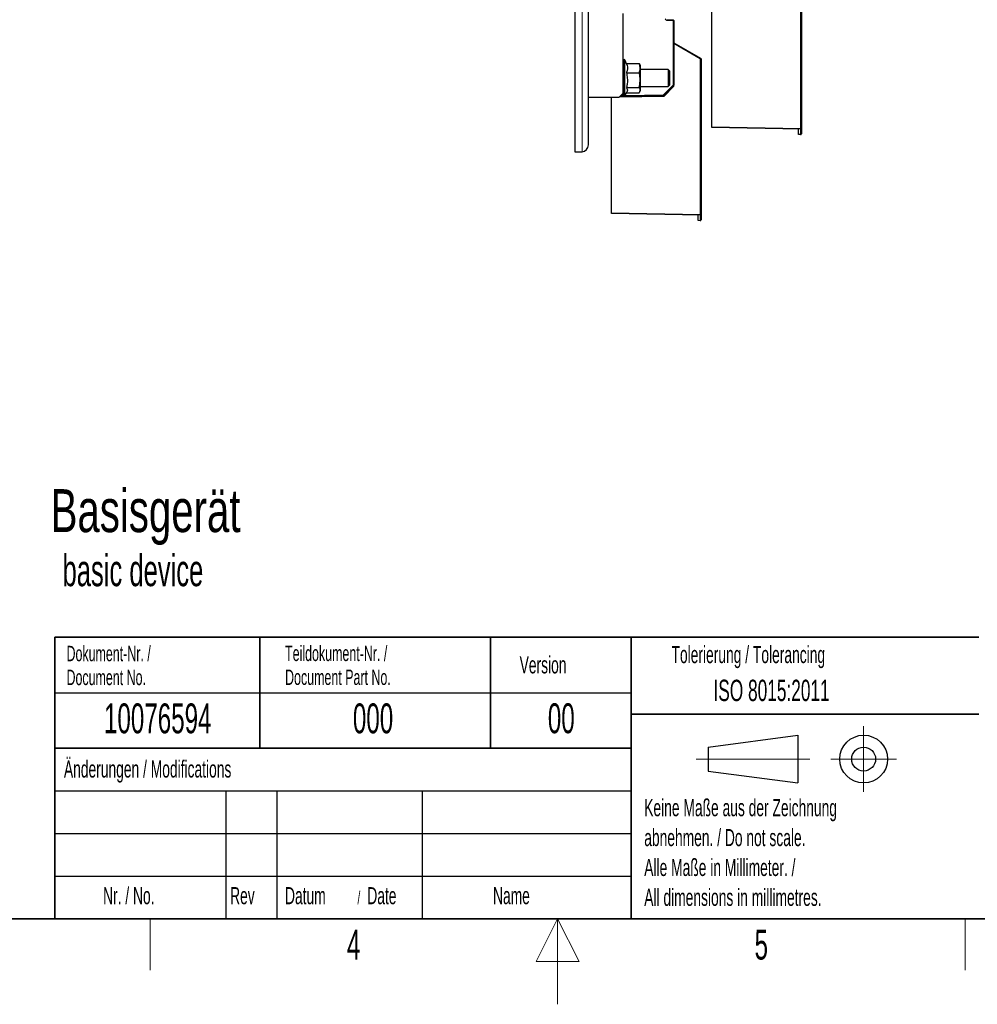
# Model space of a CAD drawing. Header units: millimetres. Extents: x 5 to 418, y 2 to 292.
# Tile 50 of 69: x 154 to 266, y 2 to 117. Entities that reach past the tile are written whole.
import ezdxf

# ---------------------------------------------------------------- set-up
doc = ezdxf.new("R2010")
doc.units = ezdxf.units.MM
doc.layers.add('SLD-0', color=7, linetype='Continuous')
doc.styles.add('SLDTEXTSTYLE0', font='TXT', dxfattribs={"width": 0.7})
doc.styles.add('SLDTEXTSTYLE1', font='TXT', dxfattribs={"width": 0.605})

msp = doc.modelspace()

# ---------------------------------------------------------------- linework, layer by layer
at = {"color": 7, "linetype": 'Continuous', "lineweight": 25}
for p, q in [((219.0245, 247.6726), (219.0245, 101.8392)), ((220.6078, 102.6726), (220.6078, 130.3182)), ((245.5411, 122.8242), (245.5411, 104.6021)), ((224.6911, 108.7392), (224.6911, 118.0726)), ((235.0411, 104.7839), (235.0411, 118.3458)), ((229.773, 117.3287), (230.5259, 117.3156)), ((230.6078, 117.2322), (230.6078, 109.6489)), ((230.6245, 115.9506), (230.6245, 114.6172)), ((230.6245, 114.6172), (233.7495, 112.813)), ((230.6245, 114.5218), (230.6245, 114.6172)), ((230.6245, 109.5339), (230.6245, 114.5218)), ((224.8047, 112.6559), (224.7745, 112.6559)), ((225.1178, 112.0984), (224.8802, 112.6078)), ((225.0605, 112.2), (226.565, 112.2)), ((226.565, 112.2), (226.6011, 112.0962)), ((226.6911, 111.9059), (226.6131, 112.101)), ((226.6911, 109.5979), (226.6911, 111.9059)), ((233.7911, 112.7408), (233.7911, 94.5187)), ((225.0605, 111.1103), (226.565, 111.1103)), ((229.9411, 111.4892), (226.6911, 111.4892)), ((230.1078, 111.3226), (229.9411, 111.4892)), ((229.9411, 111.4892), (229.9411, 110.9892)), ((229.9411, 110.9892), (229.9411, 109.4892)), ((230.1078, 111.3226), (230.1078, 110.9059)), ((230.1078, 110.9059), (230.1078, 109.6559)), ((226.6911, 109.0726), (226.6911, 109.5979)), ((230.5834, 109.5899), (229.465, 108.4715)), ((229.9411, 109.4892), (230.1078, 109.6559)), ((230.5947, 109.6041), (230.6245, 109.6035)), ((230.6245, 110.4642), (230.6078, 110.4639)), ((230.6078, 109.9892), (230.6245, 109.9892)), ((224.1911, 108.2392), (224.6911, 108.7392)), ((224.6911, 108.4059), (224.6911, 108.7392)), ((229.4075, 108.4471), (224.879, 108.368)), ((224.8802, 108.3707), (225.1178, 108.8801)), ((225.0605, 109.3995), (226.565, 109.3995)), ((225.0704, 108.7785), (226.565, 108.7785)), ((226.6131, 108.8775), (226.6911, 109.0726)), ((226.6911, 109.4892), (229.9411, 109.4892)), ((229.2911, 108.3672), (229.2911, 108.4451)), ((229.4578, 108.4651), (229.4578, 108.3701)), ((229.4608, 108.3702), (230.6245, 109.5339)), ((220.6078, 108.2392), (224.1911, 108.2392)), ((223.2911, 94.7006), (223.2911, 108.2392)), ((224.2308, 108.2789), (229.4608, 108.3702)), ((224.7019, 108.365), (224.31, 108.3581)), ((224.7745, 108.3226), (224.8047, 108.3226)), ((235.0411, 104.7006), (235.0411, 104.7839)), ((245.4564, 104.5188), (235.0411, 104.7006)), ((245.2078, 103.8974), (245.2078, 104.5231)), ((245.2078, 103.873), (245.2078, 103.8974)), ((245.4564, 103.8687), (245.2078, 103.873)), ((245.5411, 104.6021), (245.5411, 103.952)), ((219.0245, 101.8392), (219.7745, 101.8392)), ((219.7745, 101.8392), (219.8578, 101.8434)), ((219.8078, 101.8392), (219.7745, 101.8392)), ((219.8078, 101.8392), (219.8578, 101.8434)), ((223.2911, 94.6172), (223.2911, 94.7006)), ((233.7064, 94.4354), (223.2911, 94.6172)), ((233.4578, 93.8141), (233.4578, 94.4398)), ((233.4578, 93.7897), (233.4578, 93.8141)), ((233.7064, 93.7854), (233.4578, 93.7897)), ((233.7911, 94.5187), (233.7911, 93.8687))]:
    msp.add_line(p, q, dxfattribs=at)
at = {"color": 7, "linetype": 'Continuous', "lineweight": 18}
for p, q in [((219.8578, 101.8434), (219.8578, 247.6684)), ((245.4593, 104.6021), (245.4593, 122.8242)), ((229.7716, 117.2454), (229.773, 117.3287)), ((230.5245, 117.2322), (229.7716, 117.2454)), ((230.5245, 117.2322), (230.5259, 117.3156)), ((230.5245, 109.6489), (230.5245, 117.2322)), ((230.6078, 117.2322), (230.5245, 117.2322)), ((233.7093, 112.7408), (230.6245, 114.5218)), ((224.7745, 112.6559), (224.7745, 108.3226)), ((224.8047, 108.3226), (224.8047, 112.6559)), ((224.8802, 112.6078), (224.8802, 108.3707)), ((233.7093, 94.5187), (233.7093, 112.7408)), ((233.7911, 112.7408), (233.7093, 112.7408)), ((229.406, 108.5304), (230.5245, 109.6489)), ((230.5245, 109.6489), (230.5834, 109.5899)), ((230.6078, 109.6489), (230.5245, 109.6489)), ((224.3948, 108.4429), (224.6911, 108.4481)), ((224.9182, 108.4521), (229.406, 108.5304)), ((229.406, 108.5304), (229.4075, 108.4471)), ((229.406, 108.5304), (229.465, 108.4715)), ((235.0411, 104.7839), (245.4593, 104.6021)), ((245.2078, 103.8974), (245.4564, 103.8931)), ((245.4564, 103.8931), (245.4564, 104.5188)), ((245.4593, 104.6021), (245.5411, 104.6021)), ((223.2911, 94.7006), (233.7093, 94.5187)), ((233.4578, 93.8141), (233.7064, 93.8098)), ((233.7064, 93.8098), (233.7064, 94.4354)), ((233.7093, 94.5187), (233.7911, 94.5187))]:
    msp.add_line(p, q, dxfattribs=at)
for centre, radius, start, end in [((229.7745, 117.412), 0.1667, 180, 269), ((232.539, 113.4402), 1.3633, 329.13722, 332.609854), ((245.9545, 103.8809), 0.4983, 178.596895, 181.403105), ((244.2636, 104.6021), 1.1957, 356.002642, 359.998576), ((245.4678, 103.9671), 0.0749, 261.205432, 348.38327), ((234.2045, 93.7976), 0.4983, 178.596895, 181.403105), ((232.5136, 94.5188), 1.1957, 356.002642, 359.998576), ((233.7178, 93.8838), 0.0749, 261.205432, 348.38327)]:
    msp.add_arc(centre, radius, start, end, dxfattribs=at)
at = {"color": 7, "linetype": 'Continuous', "lineweight": 25}
for centre, radius, start, end in [((230.5245, 117.2322), 0.0833, 0, 89), ((230.2911, 115.9506), 0.3333, 0, 18.194872), ((224.7745, 112.5726), 0.0833, 90, 180), ((224.8047, 112.5726), 0.0833, 25, 90), ((233.7078, 112.7408), 0.0833, 0, 60), ((230.5245, 109.6489), 0.0833, 315, 0), ((229.406, 108.5304), 0.0833, 271, 315), ((224.7745, 108.4059), 0.0833, 180, 270), ((224.8047, 108.4059), 0.0833, 270, 335), ((245.4578, 104.6021), 0.0833, 269, 0), ((245.4578, 103.952), 0.0833, 269, 0), ((219.7745, 102.6726), 0.8333, 275.73917, 0), ((233.7078, 94.5187), 0.0833, 269, 0), ((233.7078, 93.8687), 0.0833, 269, 0)]:
    msp.add_arc(centre, radius, start, end, dxfattribs=at)
for points, knots in [([(225.0605, 112.2), (225.0859, 112.1248), (225.1516, 111.9301), (225.1855, 111.604), (225.1324, 111.3147), (225.0748, 111.1511), (225.0605, 111.1103)], [0, 0, 0, 0, 0.20973456, 0.54275704, 0.88600789, 1, 1, 1, 1]), ([(226.565, 111.1103), (226.5788, 111.1563), (226.6341, 111.3408), (226.6786, 111.6743), (226.6281, 111.9932), (226.5748, 112.1678), (226.565, 112.2)], [0, 0, 0, 0, 0.12803606, 0.51359861, 0.91031839, 1, 1, 1, 1]), ([(225.0605, 111.1103), (225.1011, 110.9067), (225.1835, 110.4934), (225.1673, 109.9122), (225.0921, 109.5513), (225.0605, 109.3995)], [0, 0, 0, 0, 0.35991924, 0.73073772, 1, 1, 1, 1]), ([(226.565, 109.3995), (226.6043, 109.6371), (226.6843, 110.1198), (226.6427, 110.6979), (226.5809, 111.0258), (226.565, 111.1103)], [0, 0, 0, 0, 0.41855574, 0.85016189, 1, 1, 1, 1]), ([(225.0605, 109.3995), (225.1004, 109.3256), (225.1815, 109.1757), (225.176, 108.9998), (225.1238, 108.9031), (225.1127, 108.8824)], [0, 0, 0, 0, 0.43290761, 0.87892473, 1, 1, 1, 1]), ([(226.565, 108.7785), (226.6043, 108.8647), (226.6843, 109.04), (226.6427, 109.2498), (226.5809, 109.3688), (226.565, 109.3995)], [0, 0, 0, 0, 0.41855574, 0.85016189, 1, 1, 1, 1])]:
    msp.add_open_spline(points, degree=3, knots=knots, dxfattribs=at)
at = {"layer": 'SLD-0', "lineweight": 35}
for p, q in [((158.1167, 45), (225.6167, 45)), ((158.1167, 45), (158.1167, 32)), ((182.1167, 45), (182.1167, 32)), ((209.1167, 45), (209.1167, 32)), ((225.6167, 45), (225.6167, 32)), ((225.6167, 45), (266.3305, 45)), ((225.6167, 45), (225.6167, 36)), ((225.6167, 36), (266.3305, 36)), ((225.6167, 36), (225.6167, 12)), ((158.1167, 32), (158.1167, 12)), ((158.1167, 32), (225.6167, 32)), ((225.6167, 32), (225.6167, 12)), ((26, 12), (408, 12)), ((158.1167, 12), (225.6167, 12)), ((225.6167, 12), (266.3305, 12))]:
    msp.add_line(p, q, dxfattribs=at)
at = {"layer": 'SLD-0'}
for p, q in [((158.1167, 38.5), (225.6167, 38.5)), ((158.1167, 27), (225.6167, 27)), ((178.1167, 27), (178.1167, 12)), ((184.1167, 27), (184.1167, 12)), ((201.1167, 27), (201.1167, 12)), ((158.1167, 22), (225.6167, 22)), ((158.1167, 17), (225.6167, 17))]:
    msp.add_line(p, q, dxfattribs=at)
at = {"layer": 'SLD-0', "lineweight": 25}
for p, q in [((234.6396, 32.1246), (245.1396, 33.5246)), ((245.1396, 33.5246), (245.1396, 27.9246)), ((158.1167, 32), (225.6167, 32)), ((234.6396, 32.1246), (234.6396, 29.3246)), ((234.6396, 29.3246), (245.1396, 27.9246))]:
    msp.add_line(p, q, dxfattribs=at)
at = {"layer": 'SLD-0', "lineweight": 18}
for p, q in [((252.8396, 34.5746), (252.8396, 26.8746)), ((233.2396, 30.7246), (246.5396, 30.7246)), ((248.9896, 30.7246), (256.6896, 30.7246)), ((169.25, 6), (169.25, 12)), ((217, 12), (214.5, 7)), ((217, 2), (217, 12)), ((219.5, 7), (217, 12)), ((264.75, 6), (264.75, 12)), ((214.5, 7), (219.5, 7))]:
    msp.add_line(p, q, dxfattribs=at)
at = {"layer": 'SLD-0', "lineweight": 25}
for radius in [2.8, 1.4]:
    msp.add_circle((252.8396, 30.7246), radius, dxfattribs=at)

# ---------------------------------------------------------------- texts
at = {"layer": 'SLD-0', "color": 7, "attachment_point": 1}
for s, insert, char_height, style in [('Basisgerät', (157.6143, 62.3393), 5.02708, 'SLDTEXTSTYLE0'), ('basic device', (159.0034, 54.6802), 3.704167, 'SLDTEXTSTYLE1')]:
    msp.add_mtext(s, dxfattribs=dict(at, insert=insert, char_height=char_height, style=style))
at = {"layer": 'SLD-0', "style": 'SLDTEXTSTYLE1'}
for s, insert, char_height, attachment_point in [('Dokument-Nr. /', (159.4707, 43.9891), 1.8, 1), ('Teildokument-Nr. /', (185.0721, 44.0073), 1.8, 1), ('Tolerierung / Tolerancing', (230.3366, 43.9666), 2, 1), ('Version', (212.5452, 42.7601), 2, 1), ('Document No.', (159.4707, 41.1891), 1.8, 1), ('Document Part No.', (185.0721, 41.2073), 1.8, 1), ('ISO 8015:2011', (235.2515, 40.0185), 2.5, 1), ('10076594', (170.1557, 37.243), 3.5, 2), ('000', (195.3767, 37.243), 3.5, 2), ('00', (217.424, 37.2527), 3.5, 2), ('Änderungen / Modifications', (159.1698, 30.5619), 2, 1), ('Keine Maße aus der Zeichnung', (227.1404, 26.0307), 2, 1), ('abnehmen. / Do not scale.', (227.1404, 22.5307), 2, 1), ('Alle Maße in Millimeter. /', (227.1404, 19.0307), 2, 1), ('Nr. / No.', (163.7532, 15.7244), 2, 1), ('Rev', (178.6351, 15.7244), 2, 1), ('Datum', (185.0629, 15.7244), 2, 1), ('/', (193.5459, 15.2243), 1.5, 1), ('Date', (194.7022, 15.7244), 2, 1), ('Name', (209.4275, 15.729), 2, 1), ('All dimensions in millimetres.', (227.1404, 15.5307), 2, 1), ('4', (193.1027, 10.743), 3.5, 2), ('5', (240.8527, 10.743), 3.5, 2)]:
    msp.add_mtext(s, dxfattribs=dict(at, insert=insert, char_height=char_height, attachment_point=attachment_point))

doc.saveas('drawing.dxf')
